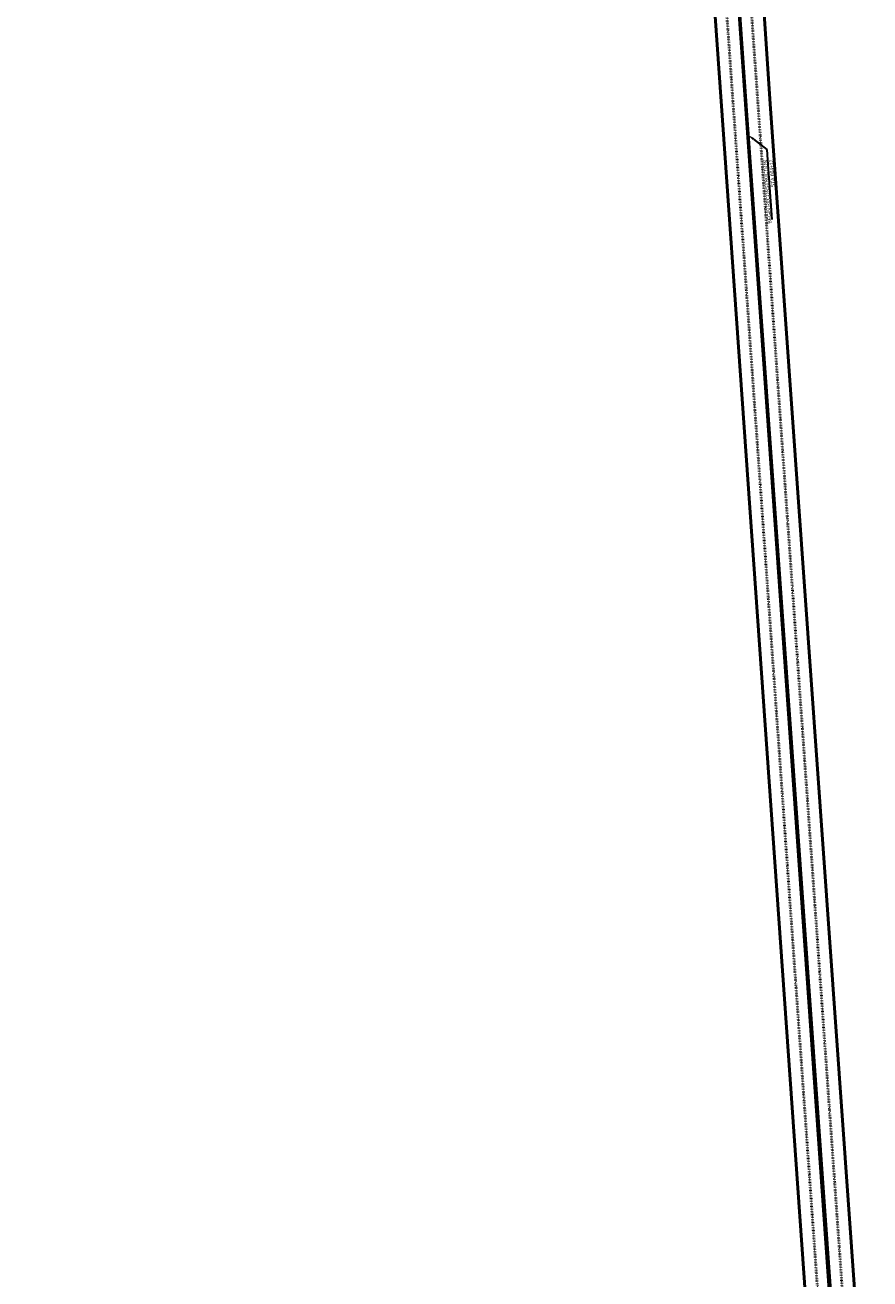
# Model space of a CAD drawing. Extents: x 386988 to 388869, y 98037 to 113648.
# Tile 6 of 8: x 387808 to 388628, y 105423 to 106641. Entities that reach past the tile are written whole.
import ezdxf
from ezdxf import colors
from ezdxf.entities.mleader import LeaderData, LeaderLine
from ezdxf.math import Vec2, Vec3

# ---------------------------------------------------------------- set-up
doc = ezdxf.new("R2010")
doc.units = 0
doc.header["$MEASUREMENT"] = 0
doc.linetypes.add('PM1', pattern=[50, 0, 12.5, -37.5])
for name, color, linetype, lineweight in [('P_MISC_TXT', 7, 'Continuous', 25), ('P_PM_4', 7, 'Continuous', 50), ('P_PM_4_Yellow', 2, 'Continuous', 50), ('P_PM_LaneLine_40', 7, 'PM1', 50)]:
    doc.layers.add(name, color=color, linetype=linetype, lineweight=lineweight)
doc.styles.add('175', font='dot_font5.shx', dxfattribs={"height": 0.0875})

msp = doc.modelspace()

# ---------------------------------------------------------------- linework, layer by layer
at = {"layer": 'P_PM_4', "flags": 128}
for points in [[(388621.6, 104327.4), (388626.2, 104611.2), (388622.6, 104961.4), (388624.2, 105124.2, 0.020148), (388616.7, 105367.7), (388531.5, 106564.8), (388470.1, 107483.2)], [(388565, 104639.1), (388574.6, 104961.8), (388576.2, 105124.7, 0.020148), (388568.8, 105364.3), (388458.4, 106925.8, 0.002558), (388425, 107407.9), (388422, 107422.8)]]:
    msp.add_lwpolyline(points, format="xyb", dxfattribs=at)
at = {"layer": 'P_PM_4_Yellow', "flags": 128}
for points in [[(388421.3, 107753.5), (388446.8, 107454.4, -0.000283), (388481.7, 106927.5), (388591.9, 105366, -0.021867), (388599.7, 105124.5), (388598.2, 104961.3), (388598.2, 104961.3), (388587.8, 104611.5), (388582.5, 104288.1, 0.01262), (388584.7, 104035), (388600.9, 103558.9, -0.114456), (388458.6, 102833.6), (387968, 101740.5, 0.130445), (387846.6, 100999), (387886.2, 100592.5, -0.041233), (387890.7, 100279.3), (387831.7, 99409.5), (387829.3, 99310.7)], [(388429.9, 107754, 0.000359), (388448.7, 107454.1, 0.001528), (388508.1, 106563), (388593.1, 105366, -0.020148), (388600.6, 105124.4), (388599, 104961.3), (388602.7, 104611.3), (388597.3, 104287.8, 0.012618), (388599.6, 104035.5), (388615.8, 103559.4, -0.114453), (388472.1, 102827.6), (387981.6, 101734.4, 0.130445), (387861.3, 101000.5), (387900.9, 100594, -0.041598), (387905.5, 100278.3), (387845.6, 99395.8, -0.014424), (387837.4, 99309)]]:
    msp.add_lwpolyline(points, format="xyb", dxfattribs=at)
at = {"layer": 'P_PM_LaneLine_40', "ltscale": 0.024809, "flags": 128}
for points in [[(387807.5, 99315.3, -0.000713), (387820.1, 99409), (387823.6, 99460.6), (387879.2, 100280.1, 0.041233), (387874.6, 100591.4), (387835.1, 100997.9, -0.130445), (387957.5, 101745.2), (388448, 102838.4, 0.114454), (388589.4, 103558.5), (388573.2, 104034.6, -0.012516), (388570.9, 104288.2), (388576.2, 104611.8), (388586.6, 104961.6), (388588.2, 105124.6, 0.020148), (388580.8, 105365.2), (388495.6, 106562.2, -0.001711), (388444.6, 107316.7), (388411, 107760.2), (388405.7, 107848.4)], [(387831.4, 99193.2, 0.029632), (387857.2, 99394.3), (387917.1, 100277.5, 0.041238), (387912.5, 100595.1), (387872.9, 101001.6, -0.130445), (387992.1, 101729.6), (388482.7, 102822.8, 0.114418), (388627.4, 103559.8), (388611.1, 104035.9, -0.012628), (388608.9, 104287.6), (388614.2, 104611.3), (388610.6, 104961.4), (388612.2, 105124.3, 0.020148), (388604.7, 105366.9), (388519.6, 106563.9, -252.03112), (388519.6, 106563.9, -0.002486), (388449.5, 107622.4)]]:
    msp.add_lwpolyline(points, format="xyb", dxfattribs=at)

# ---------------------------------------------------------------- leaders
at = {"layer": 'P_MISC_TXT'}
ml = msp.add_multileader_mtext('Standard', dxfattribs=at)
ml.set_content('BEGIN RECONSTRUCTION\\PSTA 604+12', color=256, style='175')
ml.set_leader_properties(linetype='Continuous', lineweight=30)
ml.build(insert=Vec2(0, 0))
ml.multileader.update_dxf_attribs({"text_left_attachment_type": 6, "text_right_attachment_type": 6, "dogleg_length": 0.25, "arrow_head_size": 7, "scale": 40})
ctx = ml.context
ctx.base_point, ctx.scale, ctx.char_height, ctx.arrow_head_size, ctx.landing_gap_size, ctx.plane_origin, ctx.plane_x_axis, ctx.plane_y_axis = Vec3(388533.2, 106449.5, 1610.8), 40, 3.5, 7, 0, Vec3(388581.3, 106473.3, 1610.8), Vec3(-0.071471, 0.997443), Vec3(-0.997443, -0.071471)
ctx.left_attachment, ctx.right_attachment, ctx.text_align_type = 6, 6, 2
notes = []
notes.append((ctx, [(0, (1, 1, 0), (388528.2, 106520.5, 1610.8), (0.071471, -0.997443), 10, [(0, [(388509.6, 106534.8, 1610.8)], 0, [])])]))
ctx.mtext.insert, ctx.mtext.text_direction, ctx.mtext.rotation, ctx.mtext.alignment, ctx.mtext.flow_direction = Vec3(388524.7, 106510.2, 1610.8), Vec3(-0.071471, 0.997443), 1.642329, 3, 5
for ctx, leaders in notes:
    for number, flags, end, landing, length, lines in leaders:
        leader = LeaderData()
        leader.index, (leader.has_last_leader_line, leader.has_dogleg_vector, leader.attachment_direction) = number, flags
        leader.last_leader_point, leader.dogleg_vector, leader.dogleg_length = Vec3(end), Vec3(landing), length
        for number, points, colour, breaks in lines:
            line = LeaderLine()
            line.index, line.vertices, line.color, line.breaks = number, Vec3.list(points), colors.encode_raw_color(colour), breaks
            leader.lines.append(line)
        ctx.leaders.append(leader)

doc.saveas('drawing.dxf')
